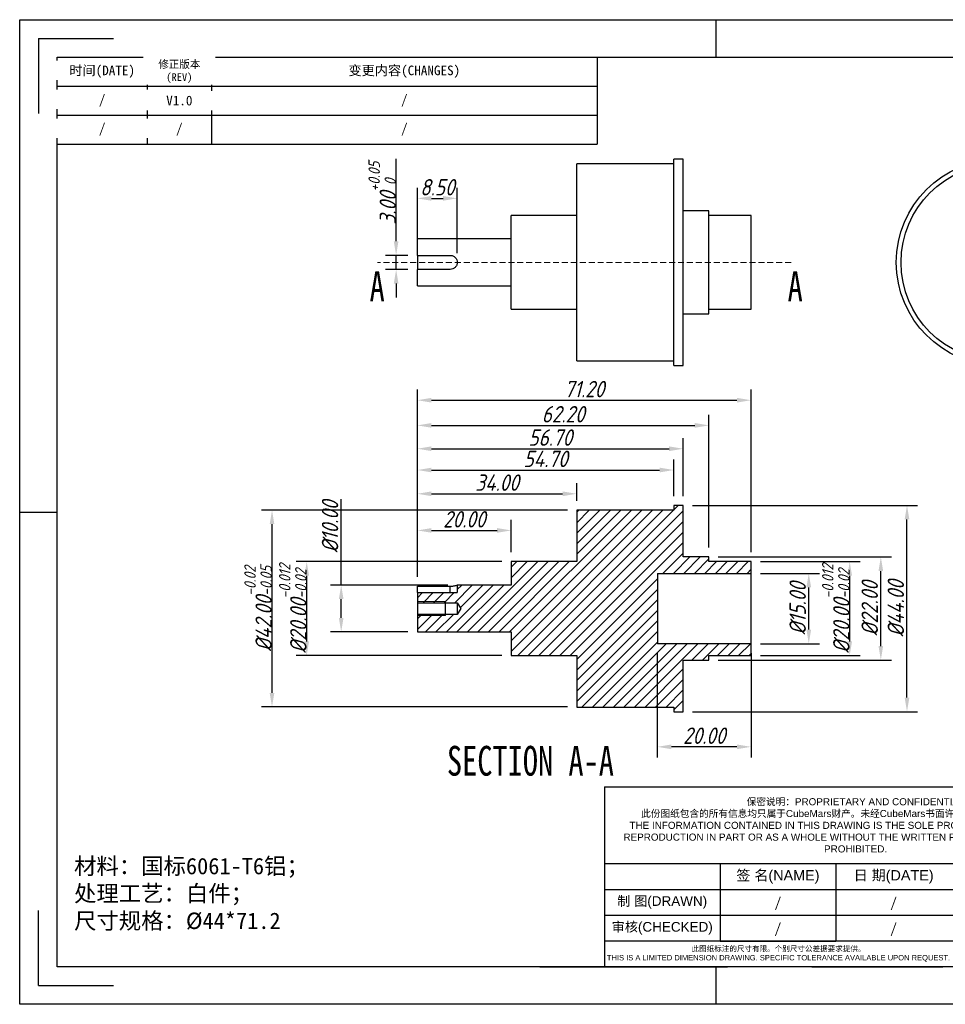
# Model space of a CAD drawing. Header units: inches. Extents: x 340 to 637, y -56 to 154.
# Tile 1 of 2: x 340 to 537, y -56 to 154. Entities that reach past the tile are written whole.
import ezdxf
from ezdxf.enums import TextEntityAlignment as Align

# ---------------------------------------------------------------- set-up
doc = ezdxf.new("R2010")
doc.units = ezdxf.units.IN
doc.linetypes.add('HIDDEN', pattern=[1.905, 1.27, -0.635])
doc.layers.add('尺寸', color=7, linetype='Continuous')
doc.styles.add('gb-s', font='gbeitc.shx', dxfattribs={"bigfont": 'gbcbig.shx'})
doc.styles.add('SLDTEXTSTYLE0', font='TXT', dxfattribs={"width": 0.75})
doc.styles.add('txt', font='txt.shx', dxfattribs={"bigfont": 'gbcbig.shx'})
doc.styles.add('宋体', font='txt')
doc.dimstyles.new('gb', dxfattribs={"dimtxt": 3.5, "dimasz": 3, "dimexe": 2.25, "dimexo": 2, "dimtad": 1, "dimzin": 0, "dimdsep": 46, "dimtxsty": 'gb-s', "dimcen": 2.5, "dimazin": 0, "dimtfac": 1, "dimtmove": 0, "dimatfit": 3, "dimfxl": 1, "dimtzin": 0, "dimarcsym": 0})

# ---------------------------------------------------------------- blocks, each defined once
blk = doc.blocks.new('工程图外发客户模板')
at = {"lineweight": -3}
for p, q in [((1882.1, 1633.7), (2098.61, 1633.7)), ((1882.1, 1480.61), (1882.1, 1633.7)), ((1990.36, 1633.7), (1990.36, 1627.86)), ((1885.02, 1630.78), (1885.02, 1619.12)), ((1885.02, 1630.78), (1896.68, 1630.78)), ((1887.93, 1627.86), (2092.78, 1627.86)), ((1887.93, 1486.44), (1887.93, 1627.86)), ((1882.1, 1557.15), (1887.93, 1557.15)), ((1973.04, 1514.43), (1973.04, 1486.44)), ((2092.84, 1502.43), (1973.04, 1502.43)), ((1991.04, 1502.43), (1991.04, 1490.43)), ((2009.04, 1502.43), (2009.04, 1490.43)), ((2092.78, 1498.43), (1973.04, 1498.43)), ((1885.02, 1483.52), (1885.02, 1495.19)), ((2092.78, 1494.43), (1973.04, 1494.43)), ((2092.78, 1490.43), (1973.04, 1490.43)), ((2092.78, 1486.44), (1887.93, 1486.44)), ((1990.36, 1486.44), (1990.36, 1480.61)), ((1885.02, 1483.52), (1896.68, 1483.52)), ((2098.61, 1480.61), (1882.1, 1480.61))]:
    blk.add_line(p, q, dxfattribs=at)
at = {"layer": '尺寸'}
for p, q in [((1973.04, 1514.43), (2092.78, 1514.43)), ((1991.04, 1498.43), (1991.04, 1494.43)), ((1991.04, 1494.43), (1991.04, 1490.43)), ((1991.04, 1490.43), (2009.04, 1490.43)), ((1963.02, 1486.44), (1977.6, 1486.44)), ((1977.6, 1486.44), (1992.18, 1486.44)), ((2005.3, 1486.44), (2025.71, 1486.44))]:
    blk.add_line(p, q, dxfattribs=at)
at = {"color": 0, "lineweight": 13, "attachment_point": 5, "style": '宋体'}
for s, insert, char_height, width in [('保密说明：{\\fArial|b0|i0|c134|p34;PROPRIETARY AND CONFIDENTIAL}\\P此份图纸包含的所有信息均只属于{\\fArial|b0|i0|c134|p34;CubeMars}财产。未经{\\fArial|b0|i0|c134|p34;CubeMars}书面许可，禁止部分或全部复制。{\\fArial|b0|i0|c134|p34;^JTHE INFORMATION CONTAINED IN THIS DRAWING IS THE SOLE PROPERTY OF CubeMars. ANY REPRODUCTION IN PART OR AS A WHOLE WITHOUT THE WRITTEN PERMISSION OF CubeMars IS PROHIBITED.}', (2012.12, 1508.43), 1.1, 73.8339), ('此图纸标注的尺寸有限。个别尺寸公差据要求提供。{\\fArial|b0|i0|c134|p34;\\PTHIS IS A LIMITED DIMENSION DRAWING. SPECIFIC TOLERANCE AVAILABLE UPON REQUEST.}', (2000.13, 1488.44), 0.84, 53.8097)]:
    blk.add_mtext(s, dxfattribs=dict(at, insert=insert, char_height=char_height, width=width))
at = {"lineweight": -3, "width": 18, "attachment_point": 5, "style": 'txt'}
for s, insert, char_height in [('{\\fSimSun|b0|i0|c134|p2;签\\fArial|b0|i0|c0|p34; \\fSimSun|b0|i0|c134|p2;名\\fArial|b0|i0|c0|p34;(NAME)}', (2000.04, 1500.43), 1.6), ('{\\fSimSun|b0|i0|c134|p2;\\C0;日\\fArial|b0|i0|c0|p34; \\fSimSun|b0|i0|c134|p2;期\\fArial|b0|i0|c0|p34;(DATE)}', (2018.04, 1500.43), 1.6), ('{\\fSimSun|b0|i0|c134|p2;\\C0;制\\fArial|b0|i0|c0|p34; \\fSimSun|b0|i0|c134|p2;图\\fArial|b0|i0|c0|p34;(DRAWN)}', (1982.04, 1496.44), 1.5), ('{\\fSimSun|b0|i0|c134|p2;\\C0;审核\\fArial|b0|i0|c0|p34;(CHECKED)}', (1982.04, 1492.43), 1.5)]:
    blk.add_mtext(s, dxfattribs=dict(at, insert=insert, char_height=char_height))
at = {"layer": '尺寸', "style": '宋体'}
for tag, p in [('BT', (2070.91, 1500.43)), ('ZTRY', (2000.04, 1496.43)), ('ZTRQ', (2018.04, 1496.43)), ('XH', (2070.91, 1496.43)), ('SHRY', (2000.04, 1492.43)), ('SHRQ', (2018.04, 1492.43)), ('BB', (2055.47, 1492.43)), ('BL', (2055.47, 1488.44))]:
    blk.add_attdef(tag, text='', height=2, dxfattribs=at).set_placement(p, align=Align.MIDDLE_CENTER)
blk = doc.blocks.new('*D22')
at = {"color": 0, "lineweight": -2}
for p, q in [((408.49, 33.25), (408.49, 51.55)), ((431.24, 33.25), (406.24, 33.25)), ((408.49, 26.25), (408.49, 30.25)), ((422.74, 23.25), (406.24, 23.25))]:
    blk.add_line(p, q, dxfattribs=at)
at = {"color": 0}
for points in [[(408.99, 30.25), (407.99, 30.25), (408.49, 33.25)], [(407.99, 26.25), (408.99, 26.25), (408.49, 23.25)]]:
    blk.add_solid(points, dxfattribs=at)
at = {"layer": 'Defpoints', "color": 0}
for p in [(408.49, 33.25), (433.24, 33.25), (424.74, 23.25)]:
    blk.add_point(p, dxfattribs=at)
at = {"color": 0, "insert": (406.11, 45.71), "char_height": 3.5, "attachment_point": 5, "rotation": 90, "style": 'gb-s'}
blk.add_mtext('%%C10.00', dxfattribs=at)
blk = doc.blocks.new('*D23')
at = {"color": 0, "lineweight": -2}
for p, q in [((424.74, 35.02), (424.74, 74.93)), ((495.94, 40.25), (495.94, 74.93)), ((427.74, 72.68), (492.94, 72.68))]:
    blk.add_line(p, q, dxfattribs=at)
at = {"color": 0}
for points in [[(427.74, 73.18), (427.74, 72.18), (424.74, 72.68)], [(492.94, 72.18), (492.94, 73.18), (495.94, 72.68)]]:
    blk.add_solid(points, dxfattribs=at)
at = {"layer": 'Defpoints', "color": 0}
for p in [(495.94, 72.68), (495.94, 38.25), (424.74, 33.02)]:
    blk.add_point(p, dxfattribs=at)
at = {"color": 0, "insert": (460.34, 75.05), "char_height": 3.5, "attachment_point": 5, "style": 'gb-s'}
blk.add_mtext('71.20', dxfattribs=at)
blk = doc.blocks.new('*D24')
at = {"color": 0, "lineweight": -2}
for p, q in [((424.74, 35.02), (424.74, 54.97)), ((458.74, 51.25), (458.74, 54.97)), ((427.74, 52.72), (455.74, 52.72))]:
    blk.add_line(p, q, dxfattribs=at)
at = {"color": 0}
for points in [[(427.74, 53.22), (427.74, 52.22), (424.74, 52.72)], [(455.74, 52.22), (455.74, 53.22), (458.74, 52.72)]]:
    blk.add_solid(points, dxfattribs=at)
at = {"layer": 'Defpoints', "color": 0}
for p in [(458.74, 52.72), (458.74, 49.25), (424.74, 33.02)]:
    blk.add_point(p, dxfattribs=at)
at = {"color": 0, "insert": (441.74, 55.1), "char_height": 3.5, "attachment_point": 5, "style": 'gb-s'}
blk.add_mtext('34.00', dxfattribs=at)
blk = doc.blocks.new('*D25')
at = {"color": 0, "lineweight": -2}
for p, q in [((424.74, 35.02), (424.74, 60.04)), ((479.44, 52.25), (479.44, 60.04)), ((427.74, 57.79), (476.44, 57.79))]:
    blk.add_line(p, q, dxfattribs=at)
at = {"color": 0}
for points in [[(427.74, 58.29), (427.74, 57.29), (424.74, 57.79)], [(476.44, 57.29), (476.44, 58.29), (479.44, 57.79)]]:
    blk.add_solid(points, dxfattribs=at)
at = {"layer": 'Defpoints', "color": 0}
for p in [(479.44, 57.79), (479.44, 50.25), (424.74, 33.02)]:
    blk.add_point(p, dxfattribs=at)
at = {"color": 0, "insert": (452.09, 60.16), "char_height": 3.5, "attachment_point": 5, "style": 'gb-s'}
blk.add_mtext('54.70', dxfattribs=at)
blk = doc.blocks.new('*D26')
at = {"color": 0, "lineweight": -2}
for p, q in [((424.74, 35.02), (424.74, 64.58)), ((481.44, 52.25), (481.44, 64.58)), ((427.74, 62.33), (478.44, 62.33))]:
    blk.add_line(p, q, dxfattribs=at)
at = {"color": 0}
for points in [[(427.74, 62.83), (427.74, 61.83), (424.74, 62.33)], [(478.44, 61.83), (478.44, 62.83), (481.44, 62.33)]]:
    blk.add_solid(points, dxfattribs=at)
at = {"layer": 'Defpoints', "color": 0}
for p in [(481.44, 62.33), (481.44, 50.25), (424.74, 33.02)]:
    blk.add_point(p, dxfattribs=at)
at = {"color": 0, "insert": (453.09, 64.71), "char_height": 3.5, "attachment_point": 5, "style": 'gb-s'}
blk.add_mtext('56.70', dxfattribs=at)
blk = doc.blocks.new('*D27')
at = {"color": 0, "lineweight": -2}
for p, q in [((424.74, 35.02), (424.74, 69.56)), ((486.94, 41.25), (486.94, 69.56)), ((427.74, 67.31), (483.94, 67.31))]:
    blk.add_line(p, q, dxfattribs=at)
at = {"color": 0}
for points in [[(427.74, 67.81), (427.74, 66.81), (424.74, 67.31)], [(483.94, 66.81), (483.94, 67.81), (486.94, 67.31)]]:
    blk.add_solid(points, dxfattribs=at)
at = {"layer": 'Defpoints', "color": 0}
for p in [(486.94, 67.31), (486.94, 39.25), (424.74, 33.02)]:
    blk.add_point(p, dxfattribs=at)
at = {"color": 0, "insert": (455.84, 69.69), "char_height": 3.5, "attachment_point": 5, "style": 'gb-s'}
blk.add_mtext('62.20', dxfattribs=at)
blk = doc.blocks.new('*D28')
at = {"color": 0, "lineweight": -2}
for p, q in [((442.74, 38.25), (398.88, 38.25)), ((401.13, 21.25), (401.13, 35.25)), ((442.74, 18.25), (398.88, 18.25))]:
    blk.add_line(p, q, dxfattribs=at)
at = {"color": 0}
for points in [[(401.63, 35.25), (400.63, 35.25), (401.13, 38.25)], [(400.63, 21.25), (401.63, 21.25), (401.13, 18.25)]]:
    blk.add_solid(points, dxfattribs=at)
at = {"layer": 'Defpoints', "color": 0}
for p in [(401.13, 38.25), (444.74, 38.25), (444.74, 18.25)]:
    blk.add_point(p, dxfattribs=at)
at = {"color": 0, "insert": (398.16, 28.25), "char_height": 3.5, "attachment_point": 5, "rotation": 90, "style": 'gb-s'}
blk.add_mtext('%%C20.00{\\H0.7x;\\S-0.012^ -0.02;}', dxfattribs=at)
blk = doc.blocks.new('*D29')
at = {"color": 0, "lineweight": -2}
for p, q in [((456.74, 49.25), (391.48, 49.25)), ((393.73, 10.25), (393.73, 46.25)), ((456.74, 7.25), (391.48, 7.25))]:
    blk.add_line(p, q, dxfattribs=at)
at = {"color": 0}
for points in [[(394.23, 46.25), (393.23, 46.25), (393.73, 49.25)], [(393.23, 10.25), (394.23, 10.25), (393.73, 7.25)]]:
    blk.add_solid(points, dxfattribs=at)
at = {"layer": 'Defpoints', "color": 0}
for p in [(393.73, 49.25), (458.74, 49.25), (458.74, 7.25)]:
    blk.add_point(p, dxfattribs=at)
at = {"color": 0, "insert": (390.76, 28.25), "char_height": 3.5, "attachment_point": 5, "rotation": 90, "style": 'gb-s'}
blk.add_mtext('%%C42.00{\\H0.7x;\\S-0.02^ -0.05;}', dxfattribs=at)
blk = doc.blocks.new('*D30')
at = {"color": 0, "lineweight": -2}
for p, q in [((483.44, 50.25), (531.46, 50.25)), ((529.21, 9.25), (529.21, 47.25)), ((483.44, 6.25), (531.46, 6.25))]:
    blk.add_line(p, q, dxfattribs=at)
at = {"color": 0}
for points in [[(529.71, 47.25), (528.71, 47.25), (529.21, 50.25)], [(528.71, 9.25), (529.71, 9.25), (529.21, 6.25)]]:
    blk.add_solid(points, dxfattribs=at)
at = {"layer": 'Defpoints', "color": 0}
for p in [(481.44, 50.25), (529.21, 50.25), (481.44, 6.25)]:
    blk.add_point(p, dxfattribs=at)
at = {"color": 0, "insert": (526.83, 28.25), "char_height": 3.5, "attachment_point": 5, "rotation": 90, "style": 'gb-s'}
blk.add_mtext('%%C44.00', dxfattribs=at)
blk = doc.blocks.new('*D31')
at = {"color": 0, "lineweight": -2}
for p, q in [((488.94, 39.25), (525.88, 39.25)), ((523.63, 20.25), (523.63, 36.25)), ((488.94, 17.25), (525.88, 17.25))]:
    blk.add_line(p, q, dxfattribs=at)
at = {"color": 0}
for points in [[(524.13, 36.25), (523.13, 36.25), (523.63, 39.25)], [(523.13, 20.25), (524.13, 20.25), (523.63, 17.25)]]:
    blk.add_solid(points, dxfattribs=at)
at = {"layer": 'Defpoints', "color": 0}
for p in [(486.94, 39.25), (523.63, 39.25), (486.94, 17.25)]:
    blk.add_point(p, dxfattribs=at)
at = {"color": 0, "insert": (521.26, 28.25), "char_height": 3.5, "attachment_point": 5, "rotation": 90, "style": 'gb-s'}
blk.add_mtext('%%C22.00', dxfattribs=at)
blk = doc.blocks.new('*D32')
at = {"color": 0, "lineweight": -2}
for p, q in [((497.94, 38.25), (519.24, 38.25)), ((516.99, 21.25), (516.99, 35.25)), ((497.94, 18.25), (519.24, 18.25))]:
    blk.add_line(p, q, dxfattribs=at)
at = {"color": 0}
for points in [[(517.49, 35.25), (516.49, 35.25), (516.99, 38.25)], [(516.49, 21.25), (517.49, 21.25), (516.99, 18.25)]]:
    blk.add_solid(points, dxfattribs=at)
at = {"layer": 'Defpoints', "color": 0}
for p in [(495.94, 38.25), (516.99, 38.25), (495.94, 18.25)]:
    blk.add_point(p, dxfattribs=at)
at = {"color": 0, "insert": (514.02, 28.25), "char_height": 3.5, "attachment_point": 5, "rotation": 90, "style": 'gb-s'}
blk.add_mtext('%%C20.00{\\H0.7x;\\S-0.012^ -0.02;}', dxfattribs=at)
blk = doc.blocks.new('*D33')
at = {"color": 0, "lineweight": -2}
for p, q in [((497.94, 35.75), (510.51, 35.75)), ((508.26, 23.75), (508.26, 32.75)), ((497.94, 20.75), (510.51, 20.75))]:
    blk.add_line(p, q, dxfattribs=at)
at = {"color": 0}
for points in [[(508.76, 32.75), (507.76, 32.75), (508.26, 35.75)], [(507.76, 23.75), (508.76, 23.75), (508.26, 20.75)]]:
    blk.add_solid(points, dxfattribs=at)
at = {"layer": 'Defpoints', "color": 0}
for p in [(495.94, 35.75), (508.26, 35.75), (495.94, 20.75)]:
    blk.add_point(p, dxfattribs=at)
at = {"color": 0, "insert": (505.89, 28.25), "char_height": 3.5, "attachment_point": 5, "rotation": 90, "style": 'gb-s'}
blk.add_mtext('%%C15.00', dxfattribs=at)
blk = doc.blocks.new('*D34')
at = {"color": 0, "lineweight": -2}
for p, q in [((424.74, 35.02), (424.74, 47.16)), ((444.74, 40.25), (444.74, 47.16)), ((427.74, 44.91), (441.74, 44.91))]:
    blk.add_line(p, q, dxfattribs=at)
at = {"color": 0}
for points in [[(427.74, 45.41), (427.74, 44.41), (424.74, 44.91)], [(441.74, 44.41), (441.74, 45.41), (444.74, 44.91)]]:
    blk.add_solid(points, dxfattribs=at)
at = {"layer": 'Defpoints', "color": 0}
for p in [(444.74, 44.91), (444.74, 38.25), (424.74, 33.02)]:
    blk.add_point(p, dxfattribs=at)
at = {"color": 0, "insert": (434.74, 47.28), "char_height": 3.5, "attachment_point": 5, "style": 'gb-s'}
blk.add_mtext('20.00', dxfattribs=at)
blk = doc.blocks.new('*D35')
at = {"color": 0, "lineweight": -2}
for p, q in [((475.94, 18.75), (475.94, -3.5)), ((495.94, 18.75), (495.94, -3.5)), ((492.94, -1.25), (478.94, -1.25))]:
    blk.add_line(p, q, dxfattribs=at)
at = {"color": 0}
for points in [[(478.94, -0.75), (478.94, -1.75), (475.94, -1.25)], [(492.94, -1.75), (492.94, -0.75), (495.94, -1.25)]]:
    blk.add_solid(points, dxfattribs=at)
at = {"layer": 'Defpoints', "color": 0}
for p in [(475.94, 20.75), (495.94, 20.75), (475.94, -1.25)]:
    blk.add_point(p, dxfattribs=at)
at = {"color": 0, "insert": (485.94, 1.13), "char_height": 3.5, "attachment_point": 5, "style": 'gb-s'}
blk.add_mtext('20.00', dxfattribs=at)
blk = doc.blocks.new('*D36')
at = {"color": 0, "lineweight": -2}
for p, q in [((420.21, 106.57), (420.21, 124.15)), ((422.74, 103.57), (417.96, 103.57)), ((420.21, 100.57), (420.21, 103.57)), ((422.74, 100.57), (417.96, 100.57)), ((420.21, 97.57), (420.21, 94.57))]:
    blk.add_line(p, q, dxfattribs=at)
at = {"color": 0}
for points in [[(419.71, 106.57), (420.71, 106.57), (420.21, 103.57)], [(420.71, 97.57), (419.71, 97.57), (420.21, 100.57)]]:
    blk.add_solid(points, dxfattribs=at)
at = {"layer": 'Defpoints', "color": 0}
for p in [(420.21, 103.57), (424.74, 103.57), (424.74, 100.57)]:
    blk.add_point(p, dxfattribs=at)
at = {"color": 0, "insert": (417.24, 116.86), "char_height": 3.5, "attachment_point": 5, "rotation": 90, "style": 'gb-s'}
blk.add_mtext('3.00{\\H0.7x;\\S+0.05^  0;}', dxfattribs=at)
blk = doc.blocks.new('*D37')
at = {"color": 0, "lineweight": -2}
for p, q in [((424.74, 105.57), (424.74, 117.98)), ((433.24, 104.07), (433.24, 117.98)), ((427.74, 115.73), (430.24, 115.73))]:
    blk.add_line(p, q, dxfattribs=at)
at = {"color": 0}
for points in [[(427.74, 116.23), (427.74, 115.23), (424.74, 115.73)], [(430.24, 115.23), (430.24, 116.23), (433.24, 115.73)]]:
    blk.add_solid(points, dxfattribs=at)
at = {"layer": 'Defpoints', "color": 0}
for p in [(433.24, 115.73), (424.74, 103.57), (433.24, 102.07)]:
    blk.add_point(p, dxfattribs=at)
at = {"color": 0, "insert": (428.99, 118.1), "char_height": 3.5, "attachment_point": 5, "style": 'gb-s'}
blk.add_mtext('8.50', dxfattribs=at)

msp = doc.modelspace()

# ---------------------------------------------------------------- hatches: boundary and pattern name
at = {"linetype": 'Continuous', "lineweight": 18}
h = msp.add_hatch(dxfattribs=at)
h.set_pattern_fill('ANSI31', scale=0.5, style=0)
h.set_pattern_definition([(45, (57.6513, -46.9596), (-1.122532, 1.122532), [])])
h.paths.add_polyline_path([(475.945, 35.746), (495.945, 35.746), (495.945, 38.246), (486.945, 38.246), (486.945, 39.246), (481.445, 39.246), (481.445, 50.246), (479.445, 50.246), (479.445, 49.246), (458.745, 49.246), (458.745, 38.246), (444.745, 38.246), (444.745, 33.246), (433.245, 33.246), (433.245, 31.646), (424.745, 31.646), (424.745, 29.496), (433.245, 29.496), (433.996, 28.246), (433.245, 26.996), (424.745, 26.996), (424.745, 23.246), (444.745, 23.246), (444.745, 18.246), (458.745, 18.246), (458.745, 7.246), (479.445, 7.246), (479.445, 6.246), (481.445, 6.246), (481.445, 17.246), (486.945, 17.246), (486.945, 18.246), (495.945, 18.246), (495.945, 20.746), (475.945, 20.746)], flags=0)

# ---------------------------------------------------------------- linework, layer by layer
at = {"color": 7, "linetype": 'Continuous', "lineweight": 25}
for p, q in [((481.445, 124.075), (479.445, 124.075)), ((479.445, 80.075), (479.445, 124.075)), ((481.445, 80.075), (481.445, 124.075)), ((479.445, 123.075), (458.745, 123.075)), ((458.745, 81.075), (458.745, 123.075)), ((458.745, 112.075), (444.745, 112.075)), ((444.745, 92.075), (444.745, 112.075)), ((486.945, 113.075), (481.445, 113.075)), ((486.945, 91.075), (486.945, 113.075)), ((495.945, 112.075), (486.945, 112.075)), ((495.945, 92.075), (495.945, 112.075)), ((444.745, 107.075), (424.745, 107.075)), ((424.745, 103.575), (424.745, 107.075)), ((424.745, 103.575), (431.745, 103.575)), ((424.745, 103.575), (424.745, 100.575)), ((431.745, 100.575), (424.745, 100.575)), ((424.745, 97.075), (424.745, 100.575)), ((424.745, 97.075), (444.745, 97.075)), ((444.745, 92.075), (458.745, 92.075)), ((481.445, 91.075), (486.945, 91.075)), ((486.945, 92.075), (495.945, 92.075)), ((458.745, 81.075), (479.445, 81.075)), ((479.445, 80.075), (481.445, 80.075)), ((458.745, 49.246), (458.745, 38.246)), ((479.445, 49.246), (458.745, 49.246)), ((479.445, 50.246), (479.445, 49.246)), ((481.445, 50.246), (479.445, 50.246)), ((481.445, 39.246), (481.445, 50.246)), ((444.745, 38.246), (444.745, 33.246)), ((458.745, 38.246), (444.745, 38.246)), ((486.945, 39.246), (481.445, 39.246)), ((486.945, 38.246), (486.945, 39.246)), ((495.945, 38.246), (486.945, 38.246)), ((495.945, 35.746), (495.945, 38.246)), ((475.945, 35.746), (495.945, 35.746)), ((475.945, 35.746), (475.945, 20.746)), ((495.945, 20.746), (495.945, 35.746)), ((424.745, 33.016), (431.745, 33.016)), ((424.745, 31.646), (424.745, 33.016)), ((424.745, 31.646), (424.745, 23.246)), ((424.745, 31.646), (433.245, 31.646)), ((431.745, 31.646), (431.745, 33.016)), ((433.245, 33.246), (433.245, 31.646)), ((444.745, 33.246), (433.245, 33.246)), ((424.745, 29.496), (433.245, 29.496)), ((424.745, 29.496), (424.745, 26.996)), ((430.745, 26.746), (430.745, 29.746)), ((433.245, 29.496), (433.996, 28.246)), ((433.245, 29.496), (433.245, 26.996)), ((433.996, 28.246), (433.245, 26.996)), ((433.245, 26.996), (424.745, 26.996)), ((424.745, 23.246), (444.745, 23.246)), ((444.745, 23.246), (444.745, 18.246)), ((495.945, 20.746), (475.945, 20.746)), ((495.945, 18.246), (495.945, 20.746)), ((444.745, 18.246), (458.745, 18.246)), ((458.745, 18.246), (458.745, 7.246)), ((481.445, 17.246), (486.945, 17.246)), ((481.445, 6.246), (481.445, 17.246)), ((486.945, 18.246), (495.945, 18.246)), ((486.945, 17.246), (486.945, 18.246)), ((458.745, 7.246), (479.445, 7.246)), ((479.445, 7.246), (479.445, 6.246)), ((479.445, 6.246), (481.445, 6.246))]:
    msp.add_line(p, q, dxfattribs=at)
at = {"color": 1, "linetype": 'HIDDEN', "lineweight": 18}
msp.add_line((504.489, 102.075), (416.201, 102.075), dxfattribs=at)
at = {"color": 7, "linetype": 'Continuous', "lineweight": 18}
for p, q in [((424.745, 29.746), (430.745, 29.746)), ((424.745, 26.746), (430.745, 26.746))]:
    msp.add_line(p, q, dxfattribs=at)
at = {"color": 7, "linetype": 'Continuous', "lineweight": 25}
for radius in [22, 21]:
    msp.add_circle((548.934, 102.075), radius, dxfattribs=at)
for points, knots in [([(431.745, 103.575), (431.844, 103.575), (431.942, 103.565), (432.135, 103.526), (432.23, 103.497), (432.412, 103.422), (432.497, 103.376), (432.66, 103.267), (432.736, 103.204), (432.943, 102.998), (433.054, 102.832), (433.204, 102.471), (433.244, 102.273), (433.245, 101.978), (433.235, 101.878), (433.196, 101.685), (433.168, 101.591), (433.054, 101.318), (432.944, 101.153), (432.736, 100.945), (432.661, 100.884), (432.499, 100.775), (432.412, 100.728), (432.141, 100.615), (431.944, 100.575), (431.745, 100.575)], [0, 0, 0, 0, 0.0625, 0.0625, 0.125, 0.125, 0.1875, 0.1875, 0.25, 0.25, 0.375, 0.375, 0.5, 0.5, 0.5625, 0.5625, 0.625, 0.625, 0.75, 0.75, 0.8125, 0.8125, 0.875, 0.875, 1, 1, 1, 1]), ([(431.745, 33.016), (431.844, 33.016), (431.942, 33.019), (432.135, 33.031), (432.23, 33.039), (432.412, 33.061), (432.498, 33.074), (432.66, 33.102), (432.737, 33.117), (432.943, 33.162), (433.055, 33.192), (433.205, 33.234), (433.245, 33.246), (433.245, 33.246)], [0, 0, 0, 0, 0.125, 0.125, 0.25, 0.25, 0.375, 0.375, 0.5, 0.5, 0.75, 0.75, 1, 1, 1, 1])]:
    msp.add_open_spline(points, degree=3, knots=knots, dxfattribs=at)
at = {"layer": '尺寸'}
for p, q in [((367.094, 145.838), (367.094, 127.319)), ((380.811, 145.838), (380.811, 127.319)), ((463.117, 145.838), (463.117, 127.319)), ((347.889, 139.665), (463.117, 139.665)), ((347.889, 133.492), (463.117, 133.492)), ((347.889, 127.319), (463.117, 127.319))]:
    msp.add_line(p, q, dxfattribs=at)

# ---------------------------------------------------------------- block references
ref = msp.add_blockref('工程图外发客户模板', (-2241.892, -2087.195), dxfattribs=dict(at, xscale=1.371755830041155, yscale=1.371755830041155, zscale=1.371755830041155))
ref.add_attrib('ZTRY', '/', dxfattribs={"height": 2.195, "style": '宋体'}).set_placement((501.673, -34.451), align=Align.MIDDLE_CENTER)
ref.add_attrib('ZTRQ', '/', dxfattribs={"height": 2.195, "style": '宋体'}).set_placement((526.364, -34.451), align=Align.MIDDLE_CENTER)
ref.add_attrib('SHRY', '/', dxfattribs={"height": 2.195, "style": '宋体'}).set_placement((501.673, -39.938), align=Align.MIDDLE_CENTER)
ref.add_attrib('SHRQ', '/', dxfattribs={"height": 2.195, "style": '宋体'}).set_placement((526.364, -39.938), align=Align.MIDDLE_CENTER)

# ---------------------------------------------------------------- texts
at = {"color": 1, "linetype": 'Continuous', "char_height": 6.35, "attachment_point": 1, "style": 'SLDTEXTSTYLE0'}
for s, insert in [('{\\fSimSun|b0|i0|c134|p2;A}', (414.544, 100.152)), ('{\\fSimSun|b0|i0|c134|p2;A}', (503.735, 100.152)), ('{\\fSimSun|b0|i0|c0|p2;SECTION\\fSimSun|b0|i0|c134|p2; A-A}', (431.046, -1.049))]:
    msp.add_mtext(s, dxfattribs=dict(at, insert=insert))
at = {"insert": (351.494, -24.927), "char_height": 3.5, "attachment_point": 1, "style": 'gb-s'}
msp.add_mtext_dynamic_manual_height_columns('{\\fSimSun|b0|i0|c134|p2;材料：国标6061-T6铝；\\P处理工艺：白件；\\P\\pxsm1,ql;尺寸规格：%%C44*71.2}', width=93.37088, gutter_width=17.5, heights=[-17.552], dxfattribs=at)
at = {"layer": '尺寸', "attachment_point": 5, "style": '宋体'}
for s, insert, char_height, width in [('变更内容(CHANGES)', (421.964, 142.751), 2.05763, 82.30535), ('/', (421.964, 136.579), 2.058, 82.30535), ('/', (373.953, 130.406), 2.058, 13.71756), ('/', (421.964, 130.406), 2.058, 82.30535)]:
    msp.add_mtext(s, dxfattribs=dict(at, insert=insert, char_height=char_height, width=width))

# ---------------------------------------------------------------- dimensions: what is measured, and where the dimension line sits
for base, p1, p2, text, picture, middle in [((420.211, 103.575), (424.745, 100.575), (424.745, 103.575), '<>{\\H0.7x;\\S+0.05^  0;}', '*D36', (417.238, 116.864)), ((393.732, 49.246), (458.745, 7.246), (458.745, 49.246), '%%C<>{\\H0.7x;\\S-0.02^ -0.05;}', '*D29', (390.759, 28.246)), ((401.131, 38.246), (444.745, 18.246), (444.745, 38.246), '%%C<>{\\H0.7x;\\S-0.012^ -0.02;}', '*D28', (398.159, 28.246)), ((529.209, 50.246), (481.445, 6.246), (481.445, 50.246), '%%C<>', '*D30', (526.834, 28.246)), ((516.988, 38.246), (495.945, 18.246), (495.945, 38.246), '%%C<>{\\H0.7x;\\S-0.012^ -0.02;}', '*D32', (514.015, 28.246)), ((523.633, 39.246), (486.945, 17.246), (486.945, 39.246), '%%C<>', '*D31', (521.258, 28.246)), ((508.262, 35.746), (495.945, 20.746), (495.945, 35.746), '%%C<>', '*D33', (505.887, 28.246))]:
    dim = msp.add_linear_dim(base=base, p1=p1, p2=p2, angle=90, text=text, dimstyle='gb')
    dim.commit()
    dim.dimension.update_dxf_attribs({"geometry": picture, "text_midpoint": middle})
for base, p1, p2, picture, middle in [((433.245, 115.728), (424.745, 103.575), (433.245, 102.075), '*D37', (428.995, 118.103)), ((495.945, 72.68), (424.745, 33.016), (495.945, 38.246), '*D23', (460.345, 75.055)), ((486.945, 67.311), (424.745, 33.016), (486.945, 39.246), '*D27', (455.845, 69.686)), ((481.445, 62.333), (424.745, 33.016), (481.445, 50.246), '*D26', (453.095, 64.708)), ((479.445, 57.786), (424.745, 33.016), (479.445, 50.246), '*D25', (452.095, 60.161)), ((458.745, 52.723), (424.745, 33.016), (458.745, 49.246), '*D24', (441.745, 55.098)), ((444.745, 44.907), (424.745, 33.016), (444.745, 38.246), '*D34', (434.745, 47.282)), ((475.945, -1.248), (495.945, 20.746), (475.945, 20.746), '*D35', (485.945, 1.127))]:
    dim = msp.add_linear_dim(base=base, p1=p1, p2=p2, dimstyle='gb')
    dim.commit()
    dim.dimension.update_dxf_attribs({"geometry": picture, "text_midpoint": middle})
dim = msp.add_linear_dim(base=(408.488, 33.246), p1=(424.745, 23.246), p2=(433.245, 33.246), angle=90, text='%%C<>', dimstyle='gb')
dim.commit()
dim.dimension.update_dxf_attribs({"geometry": '*D22', "text_midpoint": (408.488, 45.71), "dimtype": 160})

# ---------------------------------------------------------------- next in the draw order: texts
at = {"layer": '尺寸', "attachment_point": 5, "style": '宋体', "bg_fill": 2}
for s, insert, char_height, width in [('修正版本\\P(REV)', (373.953, 142.751), 1.6461, 13.71756), ('时间(DATE)', (357.492, 142.751), 2.0576, 19.20458), ('/', (357.492, 136.579), 2.058, 19.20458), ('V1.0', (373.953, 136.579), 2.0576, 13.71756), ('/', (357.492, 130.406), 2.058, 19.20458)]:
    msp.add_mtext(s, dxfattribs=dict(at, insert=insert, char_height=char_height, width=width))

doc.saveas('drawing.dxf')
